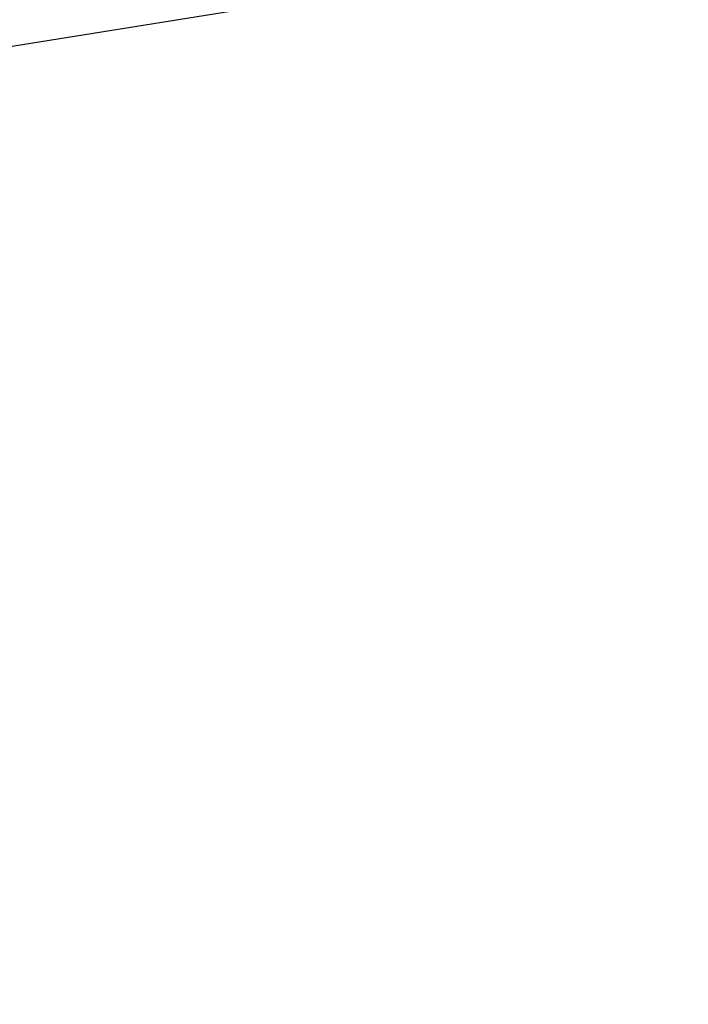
# Model space of a CAD drawing. Extents: x 0 to 901, y 0 to 72.
# Tile 89 of 256: x 448.84637 to 448.84811, y 61.23653 to 61.2391. Entities that reach past the tile are written whole.
import ezdxf

# ---------------------------------------------------------------- set-up
doc = ezdxf.new("R2010")
doc.units = 0
doc.header["$LTSCALE"] = 25.4
doc.layers.get('0').update_dxf_attribs({"color": 13, "linetype": 'CONTINUOUS'})

# ---------------------------------------------------------------- blocks, each defined once
blk = doc.blocks.new('PIN-LED-M-8128_STL')
at = {"color": 0}
blk.add_line((11.0500393, 453.7115784, 58.1043739), (11.1123209, 453.322937, 57.8790245), dxfattribs=at)
blk.add_line((11.0500393, 453.7115784, 58.1043739), (11.1123209, 453.322937, 57.8790245), dxfattribs=at)
mesh = blk.add_polyface(dxfattribs=at)
corners = [(11.3533983, 453.4465637, 62.0063324), (11.1880875, 453.3572693, 61.9961624), (11.1061897, 453.5281067, 61.8867874)]
mesh.append_faces([[corners[k] for k in face] for face in [(0, 1, 2)]], dxfattribs={"color": 0})
mesh = blk.add_polyface(dxfattribs=at)
corners = [(11.1880875, 453.3572693, 61.9961624), (11.1116829, 453.3226624, 61.9914856), (11.1061897, 453.5281067, 61.8867874)]
mesh.append_faces([[corners[k] for k in face] for face in [(0, 1, 2)]], dxfattribs={"color": 0})

msp = doc.modelspace()

# ---------------------------------------------------------------- block references
at = {"color": 250, "rotation": 270}
msp.add_blockref('PIN-LED-M-8128_STL', (-4.5156512, 72.3450928, -0.2648032), dxfattribs=at)

doc.saveas('drawing.dxf')
